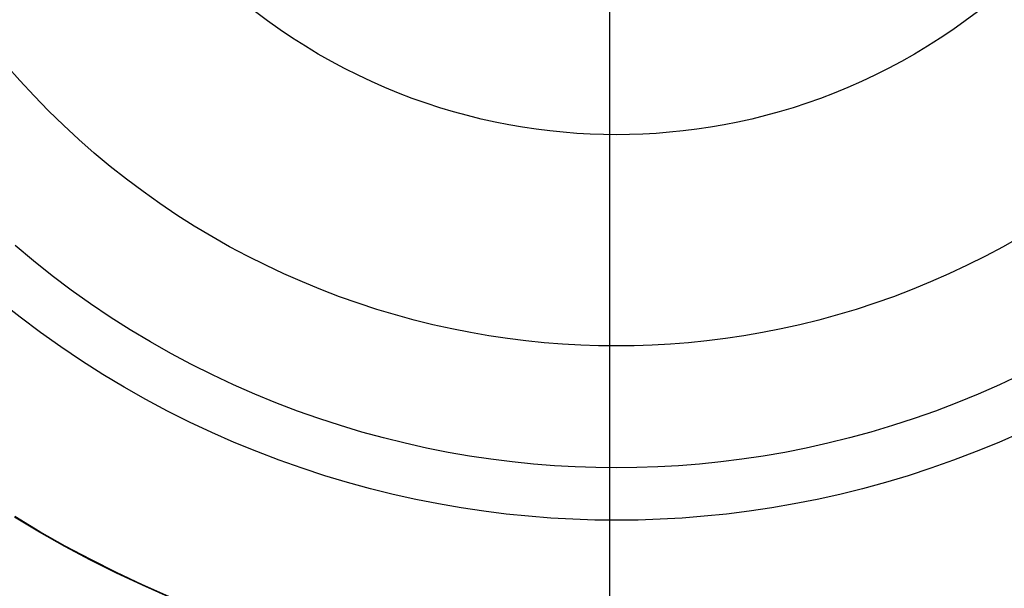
# Model space of a CAD drawing. Header units: millimetres. Extents: x -10.8 to 10.9, y -10.8 to 10.9.
# Tile 10 of 19: x -1.9 to 1.3, y -3.3 to -1.5. Entities that reach past the tile are written whole.
import ezdxf

# ---------------------------------------------------------------- set-up
doc = ezdxf.new("R2010")
doc.units = ezdxf.units.MM
doc.header["$MEASUREMENT"] = 0
doc.layers.add('Predefinito', color=5, linetype='Continuous')

msp = doc.modelspace()

# ---------------------------------------------------------------- linework, layer by layer
at = {"layer": 'Predefinito', "extrusion": (1, 0, 0)}
for points in [[(-9.6826, 12.5953), (-9.8134, 12.0996), (-9.931, 11.6006), (-10.0414, 11.0602), (-10.1366, 10.5168), (-10.2189, 9.9712), (-10.2908, 9.424), (-10.391, 8.4903), (-10.4276, 8.0222), (-10.4527, 7.5533), (-10.4646, 7.0851), (-10.4629, 6.6167), (-10.447, 6.1489), (-10.4167, 5.6825), (-10.3738, 5.2326), (-10.2008, 3.8837), (-10.1018, 3.195), (-10.0608, 2.9674), (-10.0377, 2.8543), (-10.0125, 2.7419), (-9.9851, 2.6301), (-9.9551, 2.5192), (-9.9224, 2.4091), (-9.8866, 2.2999), (-9.8476, 2.1919), (-9.8051, 2.0849), (-9.7771, 2.0197), (-9.7477, 1.9551), (-9.717, 1.891), (-9.6848, 1.8275), (-9.6512, 1.7646), (-9.6163, 1.7025), (-9.58, 1.6412), (-9.5424, 1.5806), (-9.5034, 1.521), (-9.4631, 1.4622), (-9.4214, 1.4044), (-9.3785, 1.3476), (-9.3342, 1.2919), (-9.2886, 1.2372), (-9.2417, 1.1838), (-9.1935, 1.1315), (-9.1576, 1.0943), (-9.1211, 1.0578), (-9.084, 1.0219), (-9.0462, 0.9867), (-8.9688, 0.9183), (-8.889, 0.8525), (-8.807, 0.7894), (-8.7229, 0.7289), (-8.6367, 0.6711), (-8.5487, 0.6159), (-8.4589, 0.5633), (-8.3674, 0.5133), (-8.2744, 0.466), (-8.18, 0.4212), (-8.0843, 0.3791), (-7.9873, 0.3395), (-7.8894, 0.3025), (-7.7904, 0.2681), (-7.6844, 0.2345), (-7.5775, 0.2042), (-7.5238, 0.1906), (-7.47, 0.178), (-7.416, 0.1665), (-7.3619, 0.1562), (-7.3077, 0.1471), (-7.2534, 0.1394), (-7.1991, 0.133), (-7.1447, 0.1281), (-7.0903, 0.1247), (-7.0359, 0.1229), (-6.9814, 0.1227), (-6.927, 0.1242), (-6.8718, 0.1275), (-6.8166, 0.1327), (-6.7616, 0.1395), (-6.7066, 0.1481), (-6.6519, 0.1584), (-6.5973, 0.1703), (-6.5429, 0.1838), (-6.4888, 0.1989), (-6.435, 0.2155), (-6.3814, 0.2336), (-6.3283, 0.2531), (-6.2755, 0.2741), (-6.223, 0.2965), (-6.1711, 0.3202), (-6.1196, 0.3452), (-6.0685, 0.3714), (-6.018, 0.3989), (-5.9681, 0.4276), (-5.9187, 0.4574), (-5.87, 0.4884), (-5.8219, 0.5204), (-5.7745, 0.5535), (-5.7278, 0.5876), (-5.6818, 0.6227), (-5.6366, 0.6587), (-5.5921, 0.6956), (-5.5485, 0.7333), (-5.5058, 0.7719), (-5.464, 0.8113), (-5.423, 0.8514), (-5.3831, 0.8922), (-5.3441, 0.9337), (-5.3087, 0.9728), (-5.2743, 1.0124), (-5.2406, 1.0525), (-5.2078, 1.0932), (-5.1445, 1.1759), (-5.0841, 1.2605), (-5.0266, 1.3467), (-4.9718, 1.4346), (-4.9195, 1.5238), (-4.8695, 1.6145), (-4.8217, 1.7063), (-4.776, 1.7992), (-4.732, 1.8931), (-4.6898, 1.9878), (-4.6098, 2.1793), (-4.5346, 2.3727), (-4.3966, 2.7567), (-4.2688, 3.1432), (-3.7159, 4.9321), (-3.5992, 5.2688), (-3.5324, 5.4491), (-3.4617, 5.6283), (-3.386, 5.8052), (-3.346, 5.8924), (-3.3043, 5.9787), (-3.2609, 6.0639), (-3.2157, 6.1478), (-3.1684, 6.2304), (-3.119, 6.3114), (-3.0674, 6.3908), (-3.0134, 6.4685), (-2.9568, 6.5442), (-2.9276, 6.5813), (-2.8977, 6.6179), (-2.8431, 6.6813), (-2.7864, 6.743), (-2.7278, 6.8031), (-2.6673, 6.8615), (-2.6051, 6.9184), (-2.5413, 6.9737), (-2.4759, 7.0274), (-2.4091, 7.0796), (-2.341, 7.1303), (-2.2717, 7.1795), (-2.2013, 7.2272), (-2.1299, 7.2736), (-2.0576, 7.3186), (-1.9845, 7.3621), (-1.8364, 7.4453), (-1.7512, 7.4903), (-1.6654, 7.5335), (-1.5789, 7.5749), (-1.4917, 7.6143), (-1.4037, 7.6518), (-1.315, 7.6871), (-1.2254, 7.7202), (-1.1349, 7.7511), (-1.0633, 7.7737), (-0.9913, 7.7948), (-0.9187, 7.8145), (-0.8457, 7.8328), (-0.7724, 7.8496), (-0.6986, 7.865), (-0.6246, 7.879), (-0.5503, 7.8917), (-0.4757, 7.9029), (-0.401, 7.9127), (-0.3261, 7.9212), (-0.2511, 7.9283), (-0.176, 7.934), (-0.101, 7.9384), (-0.0259, 7.9414), (0.0491, 7.9431)], [(-10.0379, 12.5953), (-10.0928, 12.4302), (-10.1448, 12.2642), (-10.1933, 12.0971), (-10.2378, 11.9291), (-10.2841, 11.7321), (-10.3251, 11.5339), (-10.3616, 11.3348), (-10.3944, 11.1349), (-10.5042, 10.3301), (-10.6912, 8.8096), (-10.7286, 8.4293), (-10.7591, 8.0489), (-10.7811, 7.6684), (-10.7929, 7.2877), (-10.793, 6.8685), (-10.7805, 6.4492), (-10.7568, 6.0298), (-10.7237, 5.6104), (-10.6349, 4.772), (-10.4561, 3.4432), (-10.416, 3.1986), (-10.3706, 2.9554), (-10.3183, 2.7138), (-10.2891, 2.5937), (-10.2576, 2.4741), (-10.2236, 2.3552), (-10.1869, 2.2369), (-10.1472, 2.1193), (-10.1045, 2.0024), (-10.0707, 1.9162), (-10.0351, 1.8306), (-9.9976, 1.7456), (-9.9582, 1.6615), (-9.9169, 1.5783), (-9.8736, 1.4961), (-9.8284, 1.4151), (-9.7811, 1.3354), (-9.7318, 1.2571), (-9.6805, 1.1803), (-9.627, 1.1052), (-9.5714, 1.0318), (-9.5137, 0.9604), (-9.4538, 0.891), (-9.3916, 0.8237), (-9.3597, 0.7909), (-9.3272, 0.7587), (-9.2925, 0.7255), (-9.2571, 0.6929), (-9.2211, 0.661), (-9.1846, 0.6297), (-9.1098, 0.569), (-9.033, 0.5108), (-8.9541, 0.455), (-8.8735, 0.4015), (-8.7911, 0.3503), (-8.7071, 0.3013), (-8.6217, 0.2544), (-8.535, 0.2097), (-8.4471, 0.1669), (-8.3582, 0.1262), (-8.2684, 0.0873), (-8.1778, 0.0503), (-8.0865, 0.015), (-7.9948, -0.0185), (-7.8886, -0.055), (-7.7819, -0.089), (-7.6746, -0.12), (-7.5667, -0.1478), (-7.5125, -0.1603), (-7.4582, -0.1718), (-7.4037, -0.1824), (-7.3491, -0.1919), (-7.2942, -0.2003), (-7.2392, -0.2075), (-7.1841, -0.2136), (-7.1287, -0.2184), (-7.0814, -0.2215), (-7.0339, -0.2236), (-6.9864, -0.2248), (-6.9388, -0.2251), (-6.8912, -0.2244), (-6.8436, -0.2227), (-6.796, -0.2201), (-6.7485, -0.2165), (-6.7011, -0.2119), (-6.6537, -0.2063), (-6.6065, -0.1997), (-6.5595, -0.1922), (-6.5127, -0.1836), (-6.4661, -0.174), (-6.4197, -0.1634), (-6.3737, -0.1518), (-6.3328, -0.1405), (-6.2922, -0.1285), (-6.2518, -0.1156), (-6.2117, -0.102), (-6.1718, -0.0877), (-6.1322, -0.0726), (-6.0929, -0.0568), (-6.0538, -0.0403), (-5.9766, -0.0053), (-5.9005, 0.0323), (-5.8255, 0.0724), (-5.7519, 0.1147), (-5.6803, 0.1587), (-5.6101, 0.2047), (-5.5411, 0.2526), (-5.4735, 0.3025), (-5.4072, 0.3542), (-5.3423, 0.4077), (-5.2788, 0.4629), (-5.2167, 0.5197), (-5.156, 0.5781), (-5.0969, 0.638), (-5.0392, 0.6994), (-4.9831, 0.7621), (-4.9286, 0.8261), (-4.8757, 0.8913), (-4.8244, 0.9577), (-4.7747, 1.0252), (-4.7147, 1.1115), (-4.6572, 1.1994), (-4.602, 1.2886), (-4.5492, 1.3792), (-4.4984, 1.4711), (-4.4497, 1.5641), (-4.4028, 1.6581), (-4.3576, 1.7531), (-4.2718, 1.9455), (-4.1913, 2.1405), (-4.0419, 2.5353), (-3.3457, 4.6027), (-3.2107, 4.9799), (-3.0648, 5.3557), (-3.0092, 5.4893), (-2.951, 5.622), (-2.8896, 5.753), (-2.8575, 5.8175), (-2.8242, 5.8814), (-2.7899, 5.9445), (-2.7542, 6.0066), (-2.7173, 6.0677), (-2.6789, 6.1278), (-2.639, 6.1866), (-2.5976, 6.2442), (-2.5545, 6.3003), (-2.5096, 6.355), (-2.4825, 6.3863), (-2.4548, 6.417), (-2.4264, 6.4472), (-2.3976, 6.4769), (-2.3681, 6.5061), (-2.3381, 6.5348), (-2.2765, 6.5907), (-2.213, 6.6447), (-2.1475, 6.6969), (-2.0804, 6.7473), (-2.0117, 6.796), (-1.9416, 6.8431), (-1.8701, 6.8886), (-1.7975, 6.9326), (-1.7238, 6.9752), (-1.6492, 7.0164), (-1.5739, 7.0562), (-1.4214, 7.1323), (-1.2977, 7.19), (-1.173, 7.2442), (-1.0472, 7.2945), (-0.9839, 7.3179), (-0.9203, 7.3401), (-0.8564, 7.3611), (-0.7921, 7.3806), (-0.7276, 7.3987), (-0.6627, 7.4154), (-0.5975, 7.4304), (-0.532, 7.4438), (-0.4661, 7.4555), (-0.3999, 7.4654), (-0.3448, 7.4722), (-0.2894, 7.4778), (-0.234, 7.4821), (-0.1784, 7.4854), (-0.1227, 7.4875), (-0.067, 7.4885), (-0.0113, 7.4886), (0.0443, 7.4876)]]:
    msp.add_lwpolyline(points, dxfattribs=at)
at = {"layer": 'Predefinito'}
for points in [[(1.1716, -1.4449), (1.1327, -1.474), (1.0932, -1.5021), (1.0531, -1.529), (1.0124, -1.5549), (0.9712, -1.5797), (0.9295, -1.6033), (0.8873, -1.6258), (0.8448, -1.6471), (0.8019, -1.6672), (0.7588, -1.6862), (0.7154, -1.704), (0.6718, -1.7207), (0.628, -1.7361), (0.5841, -1.7504), (0.5401, -1.7636), (0.4962, -1.7756), (0.4522, -1.7865), (0.4083, -1.7963), (0.3644, -1.8049), (0.3207, -1.8125), (0.2772, -1.819), (0.2339, -1.8244), (0.1908, -1.8288), (0.1479, -1.8321), (0.1054, -1.8345), (0.0632, -1.8359), (0.0213, -1.8364), (-0.0205, -1.8359), (-0.0627, -1.8345), (-0.1053, -1.8321), (-0.1481, -1.8288), (-0.1912, -1.8244), (-0.2345, -1.819), (-0.278, -1.8125), (-0.3218, -1.8049), (-0.3656, -1.7963), (-0.4095, -1.7865), (-0.4535, -1.7756), (-0.4975, -1.7636), (-0.5414, -1.7504), (-0.5853, -1.7361), (-0.6291, -1.7207), (-0.6727, -1.704), (-0.7161, -1.6862), (-0.7593, -1.6672), (-0.8021, -1.6471), (-0.8447, -1.6258), (-0.8868, -1.6033), (-0.9285, -1.5797), (-0.9697, -1.5549), (-1.0104, -1.529), (-1.0505, -1.5021), (-1.0901, -1.474), (-1.1289, -1.4449)], [(1.3103, -2.1612), (1.2537, -2.1932), (1.1965, -2.2237), (1.1388, -2.2526), (1.0806, -2.28), (1.0221, -2.3057), (0.9632, -2.3299), (0.904, -2.3525), (0.8446, -2.3735), (0.785, -2.3929), (0.7254, -2.4108), (0.6657, -2.4271), (0.606, -2.4419), (0.5464, -2.4551), (0.4869, -2.4669), (0.4276, -2.4771), (0.3685, -2.4859), (0.3097, -2.4933), (0.2512, -2.4992), (0.1931, -2.5038), (0.1354, -2.507), (0.0781, -2.5089), (0.0213, -2.5096), (-0.0355, -2.5089), (-0.0927, -2.507), (-0.1504, -2.5038), (-0.2086, -2.4992), (-0.2671, -2.4933), (-0.3259, -2.4859), (-0.3849, -2.4771), (-0.4442, -2.4669), (-0.5037, -2.4551), (-0.5633, -2.4419), (-0.623, -2.4271), (-0.6827, -2.4108), (-0.7424, -2.3929), (-0.8019, -2.3735), (-0.8613, -2.3525), (-0.9205, -2.3299), (-0.9794, -2.3057), (-1.038, -2.28), (-1.0961, -2.2526), (-1.1538, -2.2237), (-1.211, -2.1932), (-1.2676, -2.1612), (-1.3236, -2.1276), (-1.3788, -2.0925), (-1.4332, -2.0559), (-1.4869, -2.0178), (-1.5396, -1.9783), (-1.5914, -1.9373), (-1.6422, -1.895), (-1.6919, -1.8513), (-1.7405, -1.8064), (-1.7879, -1.7602), (-1.8341, -1.7127), (-1.8791, -1.6641), (-1.9228, -1.6144)], [(1.3083, -2.6018), (1.2413, -2.6333), (1.1739, -2.6629), (1.106, -2.6908), (1.0379, -2.7168), (0.9695, -2.741), (0.9009, -2.7634), (0.8322, -2.7839), (0.7634, -2.8027), (0.6947, -2.8197), (0.626, -2.835), (0.5575, -2.8485), (0.4892, -2.8603), (0.4212, -2.8704), (0.3535, -2.8789), (0.2861, -2.8858), (0.2192, -2.891), (0.1527, -2.8948), (0.0867, -2.897), (0.0213, -2.8977), (-0.0441, -2.897), (-0.11, -2.8948), (-0.1765, -2.891), (-0.2434, -2.8858), (-0.3108, -2.8789), (-0.3785, -2.8704), (-0.4466, -2.8603), (-0.5149, -2.8485), (-0.5834, -2.835), (-0.652, -2.8197), (-0.7207, -2.8027), (-0.7895, -2.7839), (-0.8582, -2.7634), (-0.9268, -2.741), (-0.9952, -2.7168), (-1.0634, -2.6908), (-1.1312, -2.6629), (-1.1987, -2.6333), (-1.2656, -2.6018), (-1.3321, -2.5685), (-1.398, -2.5334), (-1.4631, -2.4965), (-1.5276, -2.4578), (-1.5912, -2.4173), (-1.6539, -2.3752), (-1.7156, -2.3313), (-1.7764, -2.2858), (-1.836, -2.2386), (-1.8945, -2.1899)], [(1.3105, -2.7854), (1.2392, -2.8167), (1.1675, -2.8461), (1.0955, -2.8736), (1.0232, -2.8992), (0.9507, -2.9228), (0.8781, -2.9446), (0.8055, -2.9644), (0.7329, -2.9824), (0.6603, -2.9985), (0.5879, -3.0128), (0.5158, -3.0252), (0.4439, -3.036), (0.3723, -3.0449), (0.3011, -3.0522), (0.2304, -3.0577), (0.1602, -3.0617), (0.0905, -3.064), (0.0213, -3.0648), (-0.0478, -3.064), (-0.1175, -3.0617), (-0.1877, -3.0577), (-0.2585, -3.0522), (-0.3296, -3.0449), (-0.4012, -3.036), (-0.4731, -3.0252), (-0.5453, -3.0128), (-0.6177, -2.9985), (-0.6902, -2.9824), (-0.7628, -2.9644), (-0.8355, -2.9446), (-0.9081, -2.9228), (-0.9805, -2.8992), (-1.0528, -2.8736), (-1.1249, -2.8461), (-1.1965, -2.8167), (-1.2678, -2.7854), (-1.3386, -2.7521), (-1.4088, -2.7169), (-1.4784, -2.6798), (-1.5473, -2.6408), (-1.6154, -2.5999), (-1.6826, -2.5572), (-1.7489, -2.5126), (-1.8141, -2.4663), (-1.8783, -2.4182), (-1.9413, -2.3684)], [(-1.4056, -3.3086), (-1.4891, -3.2719), (-1.572, -3.2329), (-1.6543, -3.1916), (-1.7358, -3.1482), (-1.8165, -3.1025), (-1.8963, -3.0546)], [(-1.405, -3.3072), (-1.4885, -3.2705), (-1.5714, -3.2315), (-1.6536, -3.1903), (-1.7351, -3.1469), (-1.8158, -3.1012), (-1.8955, -3.0533)]]:
    msp.add_lwpolyline(points, dxfattribs=at)

doc.saveas('drawing.dxf')
